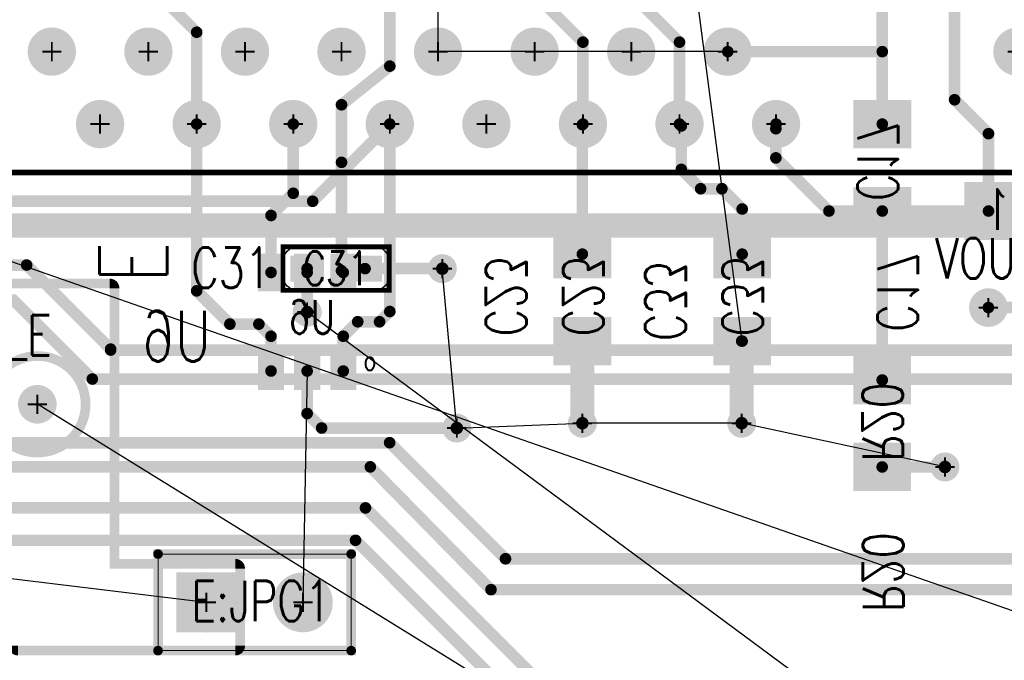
# Model space of a CAD drawing. Extents: x -4.8 to 11.7, y -3.6 to 8.1.
# Tile 34 of 53: x 2.627 to 3.647, y 1.05 to 1.713. Entities that reach past the tile are written whole.
import ezdxf
from ezdxf.enums import TextEntityAlignment as Align

# ---------------------------------------------------------------- set-up
doc = ezdxf.new("R2010")
doc.units = 0
for name, pattern in [('KEEPOUT_00001000$0', [2, 1, 1]), ('SIG_1', [2, 1, 1]), ('SIG_116', [2, 1, 1]), ('SIG_117', [2, 1, 1]), ('SIG_118', [2, 1, 1]), ('SIG_119', [2, 1, 1]), ('SIG_120', [2, 1, 1]), ('SIG_121', [2, 1, 1]), ('SIG_124', [2, 1, 1]), ('SIG_125', [2, 1, 1]), ('SIG_131', [2, 1, 1]), ('SIG_132', [2, 1, 1]), ('SIG_134', [2, 1, 1]), ('SIG_135', [2, 1, 1]), ('SIG_142', [2, 1, 1]), ('SIG_152', [2, 1, 1]), ('SIG_59', [2, 1, 1]), ('SIG_60', [2, 1, 1]), ('SIG_61', [2, 1, 1])]:
    doc.linetypes.add(name, pattern=pattern)
for name, color, linetype in [('2D_LINE_03', 112, 'CONTINUOUS'), ('ATTRIBUTE_124', 6, 'CONTINUOUS'), ('DRIL_NPLTE_THRU_01', 16, 'CONTINUOUS'), ('DRIL_NPLTE_THRU_04', 176, 'CONTINUOUS'), ('DRIL_PLTE_THRU_01', 16, 'CONTINUOUS'), ('DRIL_PLTE_THRU_04', 176, 'CONTINUOUS'), ('DRIL_SYMBOL', 254, 'CONTINUOUS'), ('KEEPOUT_01', 2, 'CONTINUOUS'), ('LINK_00', 2, 'CONTINUOUS'), ('PADS_BOT', 5, 'CONTINUOUS'), ('PADS_INNER', 1, 'CONTINUOUS'), ('PADS_TOP', 1, 'CONTINUOUS'), ('PART_NAME_123', 255, 'CONTINUOUS'), ('PART_NAME_124', 6, 'CONTINUOUS'), ('PART_NAME_129', 2, 'CONTINUOUS'), ('PART_NAME_130', 106, 'CONTINUOUS'), ('PART_TOP_2DLINE_123', 255, 'CONTINUOUS'), ('PART_TOP_2DLINE_129', 2, 'CONTINUOUS'), ('POUR_OUTLINE_04', 5, 'CONTINUOUS'), ('POUR_PADTHERM_04', 5, 'CONTINUOUS'), ('POUR_VOID_04', 5, 'CONTINUOUS'), ('TEXT_01', 1, 'CONTINUOUS'), ('TRACE_01', 1, 'CONTINUOUS'), ('TRACE_04', 5, 'CONTINUOUS'), ('VIAPTS', 56, 'CONTINUOUS')]:
    doc.layers.add(name, color=color, linetype=linetype)
doc.styles.add('W0$001', font='simplex', dxfattribs={"width": 0.75})
doc.styles.add('W0$005', font='simplex', dxfattribs={"width": 0.75})
doc.styles.add('W0$006', font='simplex', dxfattribs={"width": 0.75})
doc.styles.add('W0$008', font='simplex', dxfattribs={"width": 0.75})
doc.styles.add('W0$01', font='simplex', dxfattribs={"width": 0.75})

# ---------------------------------------------------------------- blocks, each defined once
blk = doc.blocks.new('DRAWING_169')
at = {"layer": '2D_LINE_03', "const_width": 0.025}
blk.add_lwpolyline([(0.02, 0), (-1.2255, 0), (-1.2255, 0.95), (3.2, 0.95), (3.2, 0.85), (4.1, 0.85), (4.1, 0.4), (4.15, 0.4), (4.15, -1.145), (3.74, -1.145), (3.74, 0.45), (0.02, 0.45)], close=True, dxfattribs=at)
blk = doc.blocks.new('DRAWING_170')
at = {"layer": '2D_LINE_03', "const_width": 0.025}
blk.add_lwpolyline([(-0.015, 0.035), (-0.425, 0.035), (-0.425, 1.63), (-4.145, 1.63), (-4.145, 1.18), (-5.3905, 1.18), (-5.3905, -0.1697), (-0.015, -0.1697)], close=True, dxfattribs=at)
blk = doc.blocks.new('POUR_VOID_6')
at = {"layer": 'POUR_VOID_04', "const_width": 0.01}
blk.add_lwpolyline([(-15.0851, -18.0599, 1), (-14.9851, -18.0599, 1)], format="xyb", close=True, dxfattribs=at)
blk = doc.blocks.new('POUR_OUTLINE_5')
at = {"layer": 'POUR_OUTLINE_04', "const_width": 0.01}
blk.add_lwpolyline([(-15.0601, -18.3099, 0.414214), (-15.0551, -18.3149), (-14.8301, -18.3149, 0.414214), (-14.8251, -18.3099), (-14.8251, -18.2299, 0.414214), (-14.8301, -18.2249), (-14.9551, -18.2249), (-14.9551, -17.9399, 0.414214), (-14.9601, -17.9349), (-15.6447, -17.9349, 0.594218)], format="xyb", dxfattribs=at)
blk.add_blockref('POUR_VOID_6', (0, 0))
blk = doc.blocks.new('POUR_PADTHERM_59')
at = {"layer": 'POUR_PADTHERM_04'}
for points in [[(-14.8601, -18.2339), (-14.8601, -18.2339, 1), (-14.8601, -18.2339), (-14.8601, -18.2339, 1), (-14.8601, -18.2339)], [(-14.8911, -18.2649), (-14.8911, -18.2649, 1), (-14.8911, -18.2649), (-14.8911, -18.2649, 1), (-14.8911, -18.2649)], [(-14.8291, -18.2649), (-14.8291, -18.2649, 1), (-14.8291, -18.2649), (-14.8291, -18.2649, 1), (-14.8291, -18.2649)], [(-14.8601, -18.2959), (-14.8601, -18.2959, 1), (-14.8601, -18.2959), (-14.8601, -18.2959, 1), (-14.8601, -18.2959)]]:
    blk.add_lwpolyline(points, format="xyb", dxfattribs=at)
blk = doc.blocks.new('POUR_HEADER_1')
for name in ['POUR_OUTLINE_5', 'POUR_PADTHERM_59']:
    blk.add_blockref(name, (14.8201, 18.2199))
blk = doc.blocks.new('DRIL_SYMBOL_0$02')
at = {"layer": 'DRIL_SYMBOL', "const_width": 0.002}
for points in [[(0, -0.01), (0, 0.01)], [(-0.01, 0), (0.01, 0)]]:
    blk.add_lwpolyline(points, dxfattribs=at)
blk = doc.blocks.new('DRIL_HOLE_0$02')
at = {"const_width": 0.01}
blk.add_lwpolyline([(-0.005, 0, 1), (0.005, 0, 1)], format="xyb", close=True, dxfattribs=at)
blk.add_blockref('DRIL_SYMBOL_0$02', (0, 0))
blk = doc.blocks.new('PAD_65')
at = {"const_width": 0.02}
blk.add_lwpolyline([(0, -0.01, 1), (0, 0.01, 1)], format="xyb", close=True, dxfattribs=at)
blk = doc.blocks.new('STK_TOP_52')
at = {"layer": 'DRIL_PLTE_THRU_01'}
blk.add_blockref('DRIL_HOLE_0$02', (0, 0), dxfattribs=at)
at = {"layer": 'DRIL_PLTE_THRU_04'}
blk.add_blockref('DRIL_HOLE_0$02', (0, 0), dxfattribs=at)
at = {"layer": 'PADS_BOT'}
blk.add_blockref('PAD_65', (0, 0), dxfattribs=at)
at = {"layer": 'PADS_INNER'}
blk.add_blockref('PAD_65', (0, 0), dxfattribs=at)
at = {"layer": 'PADS_TOP'}
blk.add_blockref('PAD_65', (0, 0), dxfattribs=at)
blk = doc.blocks.new('SYM_TOP_40')
blk.add_blockref('STK_TOP_52', (0, 0))
blk = doc.blocks.new('PART_TOP_99')
blk.add_blockref('SYM_TOP_40', (0, 0))
at = {"layer": 'PART_NAME_123', "style": 'W0$006', "width": 0.75}
blk.add_text('3V3_E', height=0.042, rotation=270, dxfattribs=at).set_placement((0.0504, 0.1106))
blk = doc.blocks.new('DRIL_HOLE_0')
blk.add_lwpolyline([(0, 0, 1), (0, 0, 1)], format="xyb", close=True)
blk = doc.blocks.new('PAD_0')
blk.add_lwpolyline([(0, 0, 1), (0, 0, 1)], format="xyb", close=True)
blk = doc.blocks.new('PAD_2')
at = {"const_width": 0.05}
blk.add_lwpolyline([(-0.03, 0), (0.03, 0)], dxfattribs=at)
blk = doc.blocks.new('STK_BOT_29')
at = {"layer": 'DRIL_NPLTE_THRU_01'}
blk.add_blockref('DRIL_HOLE_0', (0, 0), dxfattribs=at)
at = {"layer": 'DRIL_NPLTE_THRU_04'}
blk.add_blockref('DRIL_HOLE_0', (0, 0), dxfattribs=at)
at = {"layer": 'PADS_BOT', "rotation": 90}
blk.add_blockref('PAD_2', (0, 0), dxfattribs=at)
at = {"layer": 'PADS_INNER'}
blk.add_blockref('PAD_0', (0, 0), dxfattribs=at)
at = {"layer": 'PADS_TOP'}
blk.add_blockref('PAD_0', (0, 0), dxfattribs=at)
blk = doc.blocks.new('SYM_BOT_20')
for p in [(-0.045, 0), (0.045, 0)]:
    blk.add_blockref('STK_BOT_29', p)
blk = doc.blocks.new('PART_BOT_149')
blk.add_blockref('SYM_BOT_20', (0, 0))
at = {"layer": 'PART_NAME_124', "style": 'W0$006', "width": 0.75}
blk.add_text('C17', height=0.042, rotation=180, dxfattribs=at).set_placement((0.1699, 0.0051))
at = {"layer": 'PART_NAME_130', "style": 'W0$001', "width": 0.75}
blk.add_text('C17', height=0.042, rotation=180, dxfattribs=at).set_placement((0.0346, 0.0256))
blk = doc.blocks.new('PART_BOT_150')
blk.add_blockref('SYM_BOT_20', (0, 0))
at = {"layer": 'PART_NAME_124', "style": 'W0$006', "width": 0.75}
blk.add_text('C23', height=0.042, dxfattribs=at).set_placement((-0.04, -0.1))
at = {"layer": 'PART_NAME_130', "style": 'W0$001', "width": 0.75}
blk.add_text('C23', height=0.042, dxfattribs=at).set_placement((-0.04, -0.02))
blk = doc.blocks.new('PART_BOT_151')
blk.add_blockref('SYM_BOT_20', (0, 0))
at = {"layer": 'PART_NAME_124', "style": 'W0$006', "width": 0.75}
blk.add_text('C33', height=0.042, dxfattribs=at).set_placement((-0.045, -0.1005))
at = {"layer": 'PART_NAME_130', "style": 'W0$001', "width": 0.75}
blk.add_text('C33', height=0.042, dxfattribs=at).set_placement((-0.04, -0.0205))
blk = doc.blocks.new('PART_BODY_TOP_252')
at = {"layer": 'PART_TOP_2DLINE_123', "const_width": 0.006}
blk.add_lwpolyline([(-0.5, 0.2), (3.295, 0.2), (3.295, -0.125), (-0.5, -0.125)], close=True, dxfattribs=at)
at = {"layer": 'PART_TOP_2DLINE_129', "const_width": 0.001}
blk.add_lwpolyline([(-1.095, 0.2), (3.935, 0.2), (3.935, -0.125), (-1.095, -0.125)], close=True, dxfattribs=at)
blk = doc.blocks.new('DRIL_SYMBOL_0$03')
at = {"layer": 'DRIL_SYMBOL', "const_width": 0.002}
for points in [[(0, -0.01), (0, 0.01)], [(-0.01, 0), (0.01, 0)]]:
    blk.add_lwpolyline(points, dxfattribs=at)
blk = doc.blocks.new('DRIL_HOLE_0$03')
at = {"const_width": 0.015}
blk.add_lwpolyline([(-0.0075, 0, 1), (0.0075, 0, 1)], format="xyb", close=True, dxfattribs=at)
blk.add_blockref('DRIL_SYMBOL_0$03', (0, 0))
blk = doc.blocks.new('PAD_115')
at = {"const_width": 0.025}
blk.add_lwpolyline([(0, -0.0125, 1), (0, 0.0125, 1)], format="xyb", close=True, dxfattribs=at)
blk = doc.blocks.new('STK_TOP_98')
at = {"layer": 'DRIL_PLTE_THRU_01'}
blk.add_blockref('DRIL_HOLE_0$03', (0, 0), dxfattribs=at)
at = {"layer": 'DRIL_PLTE_THRU_04'}
blk.add_blockref('DRIL_HOLE_0$03', (0, 0), dxfattribs=at)
at = {"layer": 'PADS_BOT'}
blk.add_blockref('PAD_115', (0, 0), dxfattribs=at)
at = {"layer": 'PADS_INNER'}
blk.add_blockref('PAD_115', (0, 0), dxfattribs=at)
at = {"layer": 'PADS_TOP'}
blk.add_blockref('PAD_115', (0, 0), dxfattribs=at)
blk = doc.blocks.new('SYM_TOP_85')
for name, p in [('PART_BODY_TOP_252', (0, 0)), ('STK_TOP_98', (0.5, 0.15)), ('STK_TOP_98', (0.6, 0.15)), ('STK_TOP_98', (0.7, 0.15)), ('STK_TOP_98', (0.8, 0.15)), ('STK_TOP_98', (0.9, 0.15)), ('STK_TOP_98', (1, 0.15)), ('STK_TOP_98', (1.1, 0.15)), ('STK_TOP_98', (1.2, 0.15)), ('STK_TOP_98', (0.25, 0.075)), ('STK_TOP_98', (0.55, 0.075)), ('STK_TOP_98', (0.65, 0.075)), ('STK_TOP_98', (0.75, 0.075)), ('STK_TOP_98', (0.85, 0.075)), ('STK_TOP_98', (0.95, 0.075)), ('STK_TOP_98', (1.05, 0.075)), ('STK_TOP_98', (1.15, 0.075)), ('STK_TOP_98', (1.25, 0.075))]:
    blk.add_blockref(name, p)
blk = doc.blocks.new('PART_TOP_183')
blk.add_blockref('SYM_TOP_85', (0, 0))
blk = doc.blocks.new('PAD_56')
at = {"const_width": 0.027}
blk.add_lwpolyline([(-0.0195, 0), (0.0195, 0)], dxfattribs=at)
blk = doc.blocks.new('STK_BOT_71')
at = {"layer": 'DRIL_PLTE_THRU_01'}
blk.add_blockref('DRIL_HOLE_0', (0, 0), dxfattribs=at)
at = {"layer": 'DRIL_PLTE_THRU_04'}
blk.add_blockref('DRIL_HOLE_0', (0, 0), dxfattribs=at)
at = {"layer": 'PADS_BOT', "rotation": 90}
blk.add_blockref('PAD_56', (0, 0), dxfattribs=at)
at = {"layer": 'PADS_INNER'}
blk.add_blockref('PAD_0', (0, 0), dxfattribs=at)
at = {"layer": 'PADS_TOP'}
blk.add_blockref('PAD_0', (0, 0), dxfattribs=at)
blk = doc.blocks.new('SYM_BOT_87')
for p in [(-0.0374, 0.051), (0, 0.051), (0.0374, 0.051), (-0.0374, -0.051), (0, -0.051), (0.0374, -0.051)]:
    blk.add_blockref('STK_BOT_71', p)
blk = doc.blocks.new('PART_BOT_185')
blk.add_blockref('SYM_BOT_87', (0, 0))
at = {"layer": 'ATTRIBUTE_124', "style": 'W0$005', "width": 0.75}
blk.add_text('o', height=0.021, dxfattribs=at).set_placement((-0.065, -0.04), align=Align.MIDDLE_CENTER)
at = {"layer": 'PART_NAME_124', "style": 'W0$008', "width": 0.75}
blk.add_text('U6', height=0.0525, dxfattribs=at).set_placement((0.1351, -0.0149), align=Align.MIDDLE_CENTER)
at = {"layer": 'PART_NAME_130', "style": 'W0$001', "width": 0.75}
blk.add_text('U6', height=0.035, dxfattribs=at).set_placement((-0.005, 0.005), align=Align.MIDDLE_CENTER)
blk = doc.blocks.new('SYM_BOT_27')
for p in [(-0.045, 0), (0.045, 0)]:
    blk.add_blockref('STK_BOT_29', p)
blk = doc.blocks.new('PART_BOT_190')
blk.add_blockref('SYM_BOT_27', (0, 0))
at = {"layer": 'PART_NAME_124', "style": 'W0$006', "width": 0.75}
blk.add_text('R20', height=0.042, dxfattribs=at).set_placement((-0.195, -0.02))
at = {"layer": 'PART_NAME_130', "style": 'W0$001', "width": 0.75}
blk.add_text('R20', height=0.042, dxfattribs=at).set_placement((-0.0397, -0.0205))
blk = doc.blocks.new('PART_BOT_191')
blk.add_blockref('SYM_BOT_27', (0, 0))
at = {"layer": 'PART_NAME_124', "style": 'W0$006', "width": 0.75}
blk.add_text('R21', height=0.042, rotation=180, dxfattribs=at).set_placement((0.1899, 0.0449))
at = {"layer": 'PART_NAME_130', "style": 'W0$001', "width": 0.75}
blk.add_text('R21', height=0.042, rotation=180, dxfattribs=at).set_placement((0.0344, 0.0196))
blk = doc.blocks.new('PART_TOP_217')
blk.add_blockref('SYM_TOP_40', (0, 0))
at = {"layer": 'PART_NAME_123', "style": 'W0$006', "width": 0.75}
blk.add_text('VOUT-FB_F', height=0.042, dxfattribs=at).set_placement((-0.055, 0.03))
blk = doc.blocks.new('SMOOTH_0$005')
at = {"const_width": 0.0025}
blk.add_lwpolyline([(-0.00125, 0, 1), (0.00125, 0, 1)], format="xyb", close=True, dxfattribs=at)
blk = doc.blocks.new('SMOOTH_0$001')
at = {"const_width": 0.0005}
blk.add_lwpolyline([(-0.00025, 0, 1), (0.00025, 0, 1)], format="xyb", close=True, dxfattribs=at)
blk = doc.blocks.new('PART_BODY_TOP_266')
at = {"layer": 'KEEPOUT_01', "linetype": 'KEEPOUT_00001000$0'}
blk.add_lwpolyline([(-0.055, 0.0075, -0.414214), (-0.04, 0.0225), (0.04, 0.0225, -0.414214), (0.055, 0.0075), (0.055, -0.0075, -0.414214), (0.04, -0.0225), (-0.04, -0.0225, -0.414214), (-0.055, -0.0075)], format="xyb", close=True, dxfattribs=at)
at = {"layer": 'PART_TOP_2DLINE_123', "const_width": 0.005}
blk.add_lwpolyline([(-0.055, 0.0225), (0.055, 0.0225), (0.055, -0.0225), (-0.055, -0.0225)], close=True, dxfattribs=at)
at = {"layer": 'PART_TOP_2DLINE_129', "const_width": 0.001}
blk.add_lwpolyline([(-0.055, 0.0225), (0.055, 0.0225), (0.055, -0.0225), (-0.055, -0.0225)], close=True, dxfattribs=at)
at = {"layer": 'PART_TOP_2DLINE_123'}
for p in [(-0.055, 0.0225), (0.055, 0.0225), (-0.055, -0.0225), (0.055, -0.0225)]:
    blk.add_blockref('SMOOTH_0$005', p, dxfattribs=at)
at = {"layer": 'PART_TOP_2DLINE_129'}
for p in [(-0.055, 0.0225), (0.055, 0.0225), (-0.055, -0.0225), (0.055, -0.0225)]:
    blk.add_blockref('SMOOTH_0$001', p, dxfattribs=at)
blk = doc.blocks.new('PAD_122')
at = {"const_width": 0.027}
blk.add_lwpolyline([(-0.0175, 0), (0.0175, 0)], dxfattribs=at)
blk = doc.blocks.new('STK_TOP_131')
at = {"layer": 'DRIL_NPLTE_THRU_01'}
blk.add_blockref('DRIL_HOLE_0', (0, 0), dxfattribs=at)
at = {"layer": 'DRIL_NPLTE_THRU_04'}
blk.add_blockref('DRIL_HOLE_0', (0, 0), dxfattribs=at)
at = {"layer": 'PADS_BOT'}
blk.add_blockref('PAD_0', (0, 0), dxfattribs=at)
at = {"layer": 'PADS_INNER'}
blk.add_blockref('PAD_0', (0, 0), dxfattribs=at)
at = {"layer": 'PADS_TOP'}
blk.add_blockref('PAD_122', (0, 0), dxfattribs=at)
blk = doc.blocks.new('SYM_TOP_99')
for name, p in [('PART_BODY_TOP_266', (0, 0)), ('STK_TOP_131', (-0.03, 0)), ('STK_TOP_131', (0.03, 0))]:
    blk.add_blockref(name, p)
blk = doc.blocks.new('PART_TOP_253')
blk.add_blockref('SYM_TOP_99', (0, 0))
at = {"layer": 'PART_NAME_123', "style": 'W0$006', "width": 0.75}
blk.add_text('C31', height=0.042, dxfattribs=at).set_placement((-0.15, -0.02))
at = {"layer": 'PART_NAME_129', "style": 'W0$001', "width": 0.75}
blk.add_text('C31', height=0.035, dxfattribs=at).set_placement((0, 0.0003), align=Align.MIDDLE_CENTER)
blk = doc.blocks.new('SMOOTH_0$01')
at = {"const_width": 0.005}
blk.add_lwpolyline([(-0.0025, 0, 1), (0.0025, 0, 1)], format="xyb", close=True, dxfattribs=at)
blk = doc.blocks.new('PART_BODY_TOP_208')
at = {"layer": 'PART_TOP_2DLINE_123', "const_width": 0.01}
blk.add_lwpolyline([(-0.05, -0.05), (-0.05, 0.05), (0.15, 0.05), (0.15, -0.05), (-0.05, -0.05)], dxfattribs=at)
at = {"layer": 'PART_TOP_2DLINE_129', "const_width": 0.001}
blk.add_lwpolyline([(-0.05, -0.05), (-0.05, 0.05), (0.15, 0.05), (0.15, -0.05), (-0.05, -0.05)], dxfattribs=at)
at = {"layer": 'PART_TOP_2DLINE_123'}
for p in [(-0.05, 0.05), (0.15, 0.05), (-0.05, -0.05), (-0.05, -0.05), (0.15, -0.05)]:
    blk.add_blockref('SMOOTH_0$01', p, dxfattribs=at)
at = {"layer": 'PART_TOP_2DLINE_129'}
for p in [(-0.05, 0.05), (0.15, 0.05), (-0.05, -0.05), (-0.05, -0.05), (0.15, -0.05)]:
    blk.add_blockref('SMOOTH_0$001', p, dxfattribs=at)
blk = doc.blocks.new('DRIL_SYMBOL_0$042')
at = {"layer": 'DRIL_SYMBOL', "const_width": 0.002}
for points in [[(0, -0.01), (0, 0.01)], [(-0.01, 0), (0.01, 0)]]:
    blk.add_lwpolyline(points, dxfattribs=at)
blk = doc.blocks.new('DRIL_HOLE_0$042')
at = {"const_width": 0.021}
blk.add_lwpolyline([(-0.0105, 0, 1), (0.0105, 0, 1)], format="xyb", close=True, dxfattribs=at)
blk.add_blockref('DRIL_SYMBOL_0$042', (0, 0))
blk = doc.blocks.new('PAD_75')
at = {"const_width": 0.031}
blk.add_lwpolyline([(0, -0.0155, 1), (0, 0.0155, 1)], format="xyb", close=True, dxfattribs=at)
blk = doc.blocks.new('PAD_76')
at = {"const_width": 0.062}
blk.add_lwpolyline([(-0.031, 0), (0.031, 0)], dxfattribs=at)
blk = doc.blocks.new('STK_TOP_53')
at = {"layer": 'DRIL_PLTE_THRU_01'}
blk.add_blockref('DRIL_HOLE_0$042', (0, 0), dxfattribs=at)
at = {"layer": 'DRIL_PLTE_THRU_04'}
blk.add_blockref('DRIL_HOLE_0$042', (0, 0), dxfattribs=at)
at = {"layer": 'PADS_BOT'}
blk.add_blockref('PAD_76', (0, 0), dxfattribs=at)
at = {"layer": 'PADS_INNER'}
blk.add_blockref('PAD_75', (0, 0), dxfattribs=at)
at = {"layer": 'PADS_TOP'}
blk.add_blockref('PAD_76', (0, 0), dxfattribs=at)
blk = doc.blocks.new('STK_TOP_54')
at = {"layer": 'DRIL_PLTE_THRU_01'}
blk.add_blockref('DRIL_HOLE_0$042', (0, 0), dxfattribs=at)
at = {"layer": 'DRIL_PLTE_THRU_04'}
blk.add_blockref('DRIL_HOLE_0$042', (0, 0), dxfattribs=at)
at = {"layer": 'PADS_BOT'}
blk.add_blockref('PAD_75', (0, 0), dxfattribs=at)
at = {"layer": 'PADS_INNER'}
blk.add_blockref('PAD_75', (0, 0), dxfattribs=at)
at = {"layer": 'PADS_TOP'}
blk.add_blockref('PAD_75', (0, 0), dxfattribs=at)
blk = doc.blocks.new('SYM_TOP_41')
for name, p in [('PART_BODY_TOP_208', (0, 0)), ('STK_TOP_53', (0, 0)), ('STK_TOP_54', (0.1, 0))]:
    blk.add_blockref(name, p)
blk = doc.blocks.new('PART_TOP_262')
blk.add_blockref('SYM_TOP_41', (0, 0))
at = {"layer": 'PART_NAME_123', "style": 'W0$006', "width": 0.75}
blk.add_text('E:JPG1', height=0.042, dxfattribs=at).set_placement((-0.0256, -0.1146))
at = {"layer": 'PART_NAME_129', "style": 'W0$001', "width": 0.75}
blk.add_text('E:JPG1', height=0.042, dxfattribs=at).set_placement((-0.0156, -0.0196))
blk = doc.blocks.new('SMOOTH_0$025')
at = {"const_width": 0.0125}
blk.add_lwpolyline([(-0.00625, 0, 1), (0.00625, 0, 1)], format="xyb", close=True, dxfattribs=at)
blk = doc.blocks.new('SMOOTH_0$012')
at = {"const_width": 0.006}
blk.add_lwpolyline([(-0.003, 0, 1), (0.003, 0, 1)], format="xyb", close=True, dxfattribs=at)
blk = doc.blocks.new('DRIL_SYMBOL_0$013')
at = {"layer": 'DRIL_SYMBOL', "const_width": 0.002}
for points in [[(0, -0.01), (0, 0.01)], [(-0.01, 0), (0.01, 0)]]:
    blk.add_lwpolyline(points, dxfattribs=at)
blk = doc.blocks.new('DRIL_HOLE_0$013')
at = {"const_width": 0.0065}
blk.add_lwpolyline([(-0.00325, 0, 1), (0.00325, 0, 1)], format="xyb", close=True, dxfattribs=at)
blk.add_blockref('DRIL_SYMBOL_0$013', (0, 0))
blk = doc.blocks.new('PAD_180')
at = {"const_width": 0.015}
blk.add_lwpolyline([(0, -0.0075, 1), (0, 0.0075, 1)], format="xyb", close=True, dxfattribs=at)
blk = doc.blocks.new('STK_TOP_5')
at = {"layer": 'DRIL_PLTE_THRU_01'}
blk.add_blockref('DRIL_HOLE_0$013', (0, 0), dxfattribs=at)
at = {"layer": 'DRIL_PLTE_THRU_04'}
blk.add_blockref('DRIL_HOLE_0$013', (0, 0), dxfattribs=at)
at = {"layer": 'PADS_BOT'}
blk.add_blockref('PAD_180', (0, 0), dxfattribs=at)
at = {"layer": 'PADS_INNER'}
blk.add_blockref('PAD_180', (0, 0), dxfattribs=at)
at = {"layer": 'PADS_TOP'}
blk.add_blockref('PAD_180', (0, 0), dxfattribs=at)
blk = doc.blocks.new('SYM_TOP_4')
blk.add_blockref('STK_TOP_5', (0, 0))

msp = doc.modelspace()

# ---------------------------------------------------------------- linework, layer by layer
at = {"layer": 'LINK_00', "linetype": 'SIG_1'}
for p, q in [((3.3755, 1.38), (3.3, 1.955)), ((3.0606, 1.6796), (3.0606, 1.8296)), ((3.1606, 1.6796), (3.0606, 1.6796)), ((3.2606, 1.6796), (3.1606, 1.6796)), ((3.3606, 1.6796), (3.2606, 1.6796)), ((3.08, 1.29), (3.065, 1.455)), ((2.925, 1.349), (2.9206, 1.1096)), ((3.08, 1.29), (3.21, 1.295)), ((3.375, 1.295), (3.21, 1.295)), ((3.5855, 1.2497), (3.375, 1.295))]:
    msp.add_line(p, q, dxfattribs=at)
at = {"layer": 'LINK_00', "linetype": 'SIG_60'}
msp.add_line((4.9206, 0.6596), (2.2106, 1.6046), dxfattribs=at)
at = {"layer": 'LINK_00', "linetype": 'SIG_59'}
for q in [(2.925, 1.41), (2.6456, 1.3146)]:
    msp.add_line((5.1005, -0.2003), q, dxfattribs=at)
at = {"layer": 'LINK_00', "linetype": 'SIG_61'}
msp.add_line((2.4826, 1.1506), (2.8206, 1.1096), dxfattribs=at)
at = {"layer": 'TRACE_01', "linetype": 'SIG_118', "const_width": 0.012}
msp.add_lwpolyline([(3.5756, 0.7196), (3.5762, 0.7977), (3.4761, 0.8977), (3.2954, 0.8977), (2.9854, 1.2073), (2.5829, 1.2073), (2.5445, 1.2457), (2.3435, 1.2457), (2.0865, 1.5027), (1.4855, 1.5027), (1.4565, 1.5317), (1.4565, 1.6137), (1.4145, 1.6557), (1.4145, 1.6828), (1.3606, 1.7367), (1.3606, 1.8296)], dxfattribs=at)
at = {"layer": 'TRACE_01', "linetype": 'SIG_135', "const_width": 0.012}
for points in [[(3.1154, 1.1227), (2.9904, 1.2498), (2.5894, 1.2498), (2.5645, 1.2747), (2.3855, 1.2747), (2.1605, 1.4997), (2.1605, 1.6127), (2.2075, 1.6597), (2.2075, 1.6948), (2.1606, 1.7417), (2.1606, 1.8296)], [(3.1154, 1.1227), (4.1295, 1.1227), (4.5065, 1.4997), (6.1957, 1.4997), (6.3156, 1.6196)]]:
    msp.add_lwpolyline(points, dxfattribs=at)
at = {"layer": 'TRACE_01', "linetype": 'SIG_131', "const_width": 0.012}
for points in [[(2.7215, 1.3707), (2.7215, 1.3717), (2.6345, 1.4587), (2.4705, 1.4587), (2.3605, 1.5687), (2.3605, 1.6138), (2.3106, 1.6637), (2.3106, 1.7546)], [(2.7215, 1.3707), (4.0765, 1.3707), (4.2775, 1.5717), (5.5627, 1.5717), (5.6106, 1.6196)]]:
    msp.add_lwpolyline(points, dxfattribs=at)
at = {"layer": 'TRACE_01', "linetype": 'SIG_119', "const_width": 0.012}
msp.add_lwpolyline([(3.4756, 0.7196), (3.4756, 0.7827), (3.4196, 0.8387), (3.3102, 0.8387), (2.9751, 1.1738), (2.5744, 1.1738), (2.529, 1.2192), (2.335, 1.2192), (2.0815, 1.4727), (1.4336, 1.4727), (1.3606, 1.5457), (1.3606, 1.6796)], dxfattribs=at)
at = {"layer": 'TRACE_01', "linetype": 'SIG_134', "const_width": 0.012}
for points in [[(3.1304, 1.1547), (3.0104, 1.2748), (2.6004, 1.2748), (2.5705, 1.3047), (2.4055, 1.3047), (2.2606, 1.4496), (2.2606, 1.6796)], [(3.1304, 1.1547), (4.1125, 1.1547), (4.4815, 1.5237), (5.9397, 1.5237), (6.0356, 1.6196)]]:
    msp.add_lwpolyline(points, dxfattribs=at)
at = {"layer": 'TRACE_01', "linetype": 'SIG_132', "const_width": 0.012}
for points in [[(2.7025, 1.3407), (4.0815, 1.3407), (4.2885, 1.5477), (5.8387, 1.5477), (5.9106, 1.6196)], [(2.7025, 1.3407), (2.621, 1.4223), (2.4541, 1.4223), (2.3106, 1.5657), (2.3106, 1.6046)]]:
    msp.add_lwpolyline(points, dxfattribs=at)
at = {"layer": 'TRACE_01', "linetype": 'SIG_120', "const_width": 0.012}
msp.add_lwpolyline([(2.6005, 1.5247), (2.9307, 1.5247), (3.0106, 1.6046)], dxfattribs=at)
at = {"layer": 'TRACE_01', "linetype": 'SIG_59', "const_width": 0.012}
msp.add_lwpolyline([(2.925, 1.41), (2.925, 1.455)], dxfattribs=at)
at = {"layer": 'TRACE_01', "linetype": 'SIG_1', "const_width": 0.012}
msp.add_lwpolyline([(2.985, 1.455), (3.065, 1.455)], dxfattribs=at)
at = {"layer": 'TRACE_04', "linetype": 'SIG_121', "const_width": 0.012}
for points in [[(2.5255, 2.1497), (2.5255, 2.0598), (2.7106, 1.8747), (2.7106, 1.8194), (2.7606, 1.7694), (2.7606, 1.7497), (2.8106, 1.6997), (2.8106, 1.6046)], [(2.8106, 1.6046), (2.8106, 1.432), (2.845, 1.3976), (2.875, 1.3976), (2.8876, 1.385), (2.8876, 1.349)]]:
    msp.add_lwpolyline(points, dxfattribs=at)
at = {"layer": 'TRACE_04', "linetype": 'SIG_152', "const_width": 0.012}
for points in [[(3.5955, 1.6298), (3.5955, 1.8847), (3.6155, 1.9047), (3.6155, 1.9547)], [(3.5955, 1.6298), (3.6306, 1.5947), (3.6306, 1.5146)], [(3.4104, 1.5696), (3.4104, 1.5998), (3.4106, 1.6046)], [(3.4104, 1.5696), (3.4654, 1.5146), (3.5206, 1.5146)], [(3.5205, 1.3397), (3.5206, 1.3397), (3.5206, 1.5146)], [(3.5206, 1.5146), (3.6306, 1.5146)]]:
    msp.add_lwpolyline(points, dxfattribs=at)
at = {"layer": 'TRACE_04', "linetype": 'SIG_117', "const_width": 0.012}
for points in [[(2.9606, 1.565), (2.9606, 1.6246), (3.0106, 1.6646), (3.0106, 1.7546)], [(2.9606, 1.565), (2.9606, 1.4528), (2.9624, 1.451)]]:
    msp.add_lwpolyline(points, dxfattribs=at)
at = {"layer": 'TRACE_04', "linetype": 'SIG_124', "const_width": 0.012}
for points in [[(3.1606, 1.7394), (3.2106, 1.6894), (3.2106, 1.6046)], [(3.21, 1.47), (3.21, 1.604), (3.2106, 1.6046)]]:
    msp.add_lwpolyline(points, dxfattribs=at)
at = {"layer": 'TRACE_04', "linetype": 'SIG_125', "const_width": 0.012}
for points in [[(3.2605, 1.7395), (3.3106, 1.6894), (3.3106, 1.6046)], [(3.3106, 1.6046), (3.3125, 1.6027), (3.3125, 1.5577), (3.3325, 1.5377), (3.3545, 1.5377), (3.3755, 1.5167), (3.3755, 1.47)]]:
    msp.add_lwpolyline(points, dxfattribs=at)
at = {"layer": 'TRACE_04', "linetype": 'SIG_1'}
for points, const_width in [([(3.3606, 1.6796), (3.5206, 1.6796), (3.5206, 1.7446)], 0.012), ([(3.3606, 1.6796), (3.5206, 1.6796), (3.5206, 1.6046)], 0.012), ([(3.21, 1.295), (3.21, 1.38)], 0.025), ([(3.375, 1.295), (3.375, 1.38)], 0.025), ([(3.375, 1.38), (3.3755, 1.38)], 0.012), ([(2.925, 1.349), (2.925, 1.305), (2.94, 1.29), (3.08, 1.29)], 0.012), ([(3.5205, 1.2497), (3.5855, 1.2497)], 0.012)]:
    msp.add_lwpolyline(points, dxfattribs=dict(at, const_width=const_width))
at = {"layer": 'TRACE_04', "linetype": 'SIG_116', "const_width": 0.012}
msp.add_lwpolyline([(2.8876, 1.451), (2.8876, 1.51), (2.9106, 1.533), (2.9106, 1.6046)], dxfattribs=at)
at = {"layer": 'TRACE_04', "linetype": 'SIG_120', "const_width": 0.012}
msp.add_lwpolyline([(2.9624, 1.349), (2.9624, 1.385), (2.9774, 1.4), (3, 1.4), (3.0106, 1.4106), (3.0106, 1.6046)], dxfattribs=at)
at = {"layer": 'TRACE_04', "linetype": 'SIG_142', "const_width": 0.012}
msp.add_lwpolyline([(3.6305, 1.4147), (3.7006, 1.4147), (3.7206, 1.4347), (3.7206, 1.5146)], dxfattribs=at)
at = {"layer": 'TRACE_04', "linetype": 'SIG_59', "const_width": 0.012}
msp.add_lwpolyline([(2.925, 1.41), (2.925, 1.451)], dxfattribs=at)

# ---------------------------------------------------------------- block references
for name, p in [('DRAWING_169', (1.0005, 1.0497)), ('DRAWING_170', (5.1655, -0.1303)), ('PART_TOP_253', (2.955, 1.455)), ('PART_TOP_217', (3.6305, 1.4147)), ('PART_TOP_262', (2.8206, 1.1096))]:
    msp.add_blockref(name, p)
for name, p, rotation in [('PART_TOP_183', (3.9106, 1.7546), 180), ('PART_TOP_99', (2.6456, 1.3146), 90)]:
    msp.add_blockref(name, p, dxfattribs=dict(rotation=rotation))
at = {"xscale": -1}
for name, p, rotation in [('PART_BOT_149', (3.5206, 1.5596), -270), ('PART_BOT_191', (3.6756, 1.5146), -180), ('PART_BOT_150', (3.21, 1.425), -90), ('PART_BOT_151', (3.3755, 1.425), -90), ('PART_BOT_190', (3.5205, 1.2947), -90)]:
    msp.add_blockref(name, p, dxfattribs=dict(at, rotation=rotation))
msp.add_blockref('PART_BOT_185', (2.925, 1.4), dxfattribs=at)
at = {"linetype": 'SIG_61'}
msp.add_blockref('POUR_HEADER_1', (2.8606, 1.1546), dxfattribs=at)
at = {"layer": 'TRACE_01'}
for p in [(3.0106, 1.6046), (2.9307, 1.5247), (2.6345, 1.4587), (2.925, 1.455), (2.985, 1.455), (3.065, 1.455), (2.925, 1.41), (2.7215, 1.3717), (2.7215, 1.3707), (2.7215, 1.3707), (2.7025, 1.3407), (2.7025, 1.3407), (3.0104, 1.2748), (2.9904, 1.2498), (2.9854, 1.2073), (2.9751, 1.1738), (3.1304, 1.1547), (3.1304, 1.1547), (3.1154, 1.1227), (3.1154, 1.1227)]:
    msp.add_blockref('SMOOTH_0$012', p, dxfattribs=at)
at = {"layer": 'TRACE_04'}
for name, p in [('SMOOTH_0$012', (2.8106, 1.6997)), ('SMOOTH_0$012', (3.2106, 1.6894)), ('SMOOTH_0$012', (3.3106, 1.6894)), ('SMOOTH_0$012', (3.3606, 1.6796)), ('SMOOTH_0$012', (3.3606, 1.6796)), ('SMOOTH_0$012', (3.5206, 1.6796)), ('SMOOTH_0$012', (3.5206, 1.6796)), ('SMOOTH_0$012', (3.0106, 1.6646)), ('SMOOTH_0$012', (3.5955, 1.6298)), ('SMOOTH_0$012', (3.5955, 1.6298)), ('SMOOTH_0$012', (2.9606, 1.6246)), ('SMOOTH_0$012', (2.8106, 1.6046)), ('SMOOTH_0$012', (2.8106, 1.6046)), ('SMOOTH_0$012', (2.9106, 1.6046)), ('SMOOTH_0$012', (3.0106, 1.6046)), ('SMOOTH_0$012', (3.21, 1.604)), ('SMOOTH_0$012', (3.2106, 1.6046)), ('SMOOTH_0$012', (3.2106, 1.6046)), ('SMOOTH_0$012', (3.3106, 1.6046)), ('SMOOTH_0$012', (3.3106, 1.6046)), ('SMOOTH_0$012', (3.3125, 1.6027)), ('SMOOTH_0$012', (3.4104, 1.5998)), ('SMOOTH_0$012', (3.4106, 1.6046)), ('SMOOTH_0$012', (3.5206, 1.6046)), ('SMOOTH_0$012', (3.6306, 1.5947)), ('SMOOTH_0$012', (2.9606, 1.565)), ('SMOOTH_0$012', (2.9606, 1.565)), ('SMOOTH_0$012', (3.4104, 1.5696)), ('SMOOTH_0$012', (3.4104, 1.5696)), ('SMOOTH_0$012', (3.3125, 1.5577)), ('SMOOTH_0$012', (3.3325, 1.5377)), ('SMOOTH_0$012', (3.3545, 1.5377)), ('SMOOTH_0$012', (2.9106, 1.533)), ('SMOOTH_0$012', (3.3755, 1.5167)), ('SMOOTH_0$012', (3.4654, 1.5146)), ('SMOOTH_0$012', (3.5206, 1.5146)), ('SMOOTH_0$012', (3.5206, 1.5146)), ('SMOOTH_0$012', (3.5206, 1.5146)), ('SMOOTH_0$012', (3.6306, 1.5146)), ('SMOOTH_0$012', (3.6306, 1.5146)), ('SMOOTH_0$012', (2.8876, 1.51)), ('SMOOTH_0$012', (3.21, 1.47)), ('SMOOTH_0$012', (3.3755, 1.47)), ('SMOOTH_0$012', (2.9606, 1.4528)), ('SMOOTH_0$012', (2.8876, 1.451)), ('SMOOTH_0$012', (2.925, 1.451)), ('SMOOTH_0$012', (2.9624, 1.451)), ('SMOOTH_0$012', (2.8106, 1.432)), ('SMOOTH_0$012', (3.6305, 1.4147)), ('SMOOTH_0$012', (2.925, 1.41)), ('SMOOTH_0$012', (3.0106, 1.4106)), ('SMOOTH_0$012', (2.845, 1.3976)), ('SMOOTH_0$012', (2.875, 1.3976)), ('SMOOTH_0$012', (2.9774, 1.4)), ('SMOOTH_0$012', (3, 1.4)), ('SMOOTH_0$012', (2.8876, 1.385)), ('SMOOTH_0$012', (2.9624, 1.385)), ('SMOOTH_0$025', (3.21, 1.38)), ('SMOOTH_0$025', (3.375, 1.38)), ('SMOOTH_0$012', (3.375, 1.38)), ('SMOOTH_0$012', (3.3755, 1.38)), ('SMOOTH_0$012', (2.8876, 1.349)), ('SMOOTH_0$012', (2.925, 1.349)), ('SMOOTH_0$012', (2.9624, 1.349)), ('SMOOTH_0$012', (3.5205, 1.3397)), ('SMOOTH_0$012', (3.5206, 1.3397)), ('SMOOTH_0$012', (2.925, 1.305)), ('SMOOTH_0$025', (3.21, 1.295)), ('SMOOTH_0$025', (3.375, 1.295)), ('SMOOTH_0$012', (2.94, 1.29)), ('SMOOTH_0$012', (3.08, 1.29)), ('SMOOTH_0$012', (3.5205, 1.2497)), ('SMOOTH_0$012', (3.5855, 1.2497))]:
    msp.add_blockref(name, p, dxfattribs=at)
at = {"layer": 'VIAPTS', "linetype": 'SIG_1'}
for p in [(3.065, 1.455), (3.21, 1.295), (3.375, 1.295), (3.08, 1.29), (3.5855, 1.2497)]:
    msp.add_blockref('SYM_TOP_4', p, dxfattribs=at)
at = {"layer": 'VIAPTS', "linetype": 'SIG_59'}
msp.add_blockref('SYM_TOP_4', (2.925, 1.41), dxfattribs=at)

# ---------------------------------------------------------------- texts
at = {"layer": 'TEXT_01', "style": 'W0$01', "width": 0.75}
msp.add_text('E', height=0.07, rotation=90, dxfattribs=at).set_placement((2.78, 1.44))

doc.saveas('drawing.dxf')
